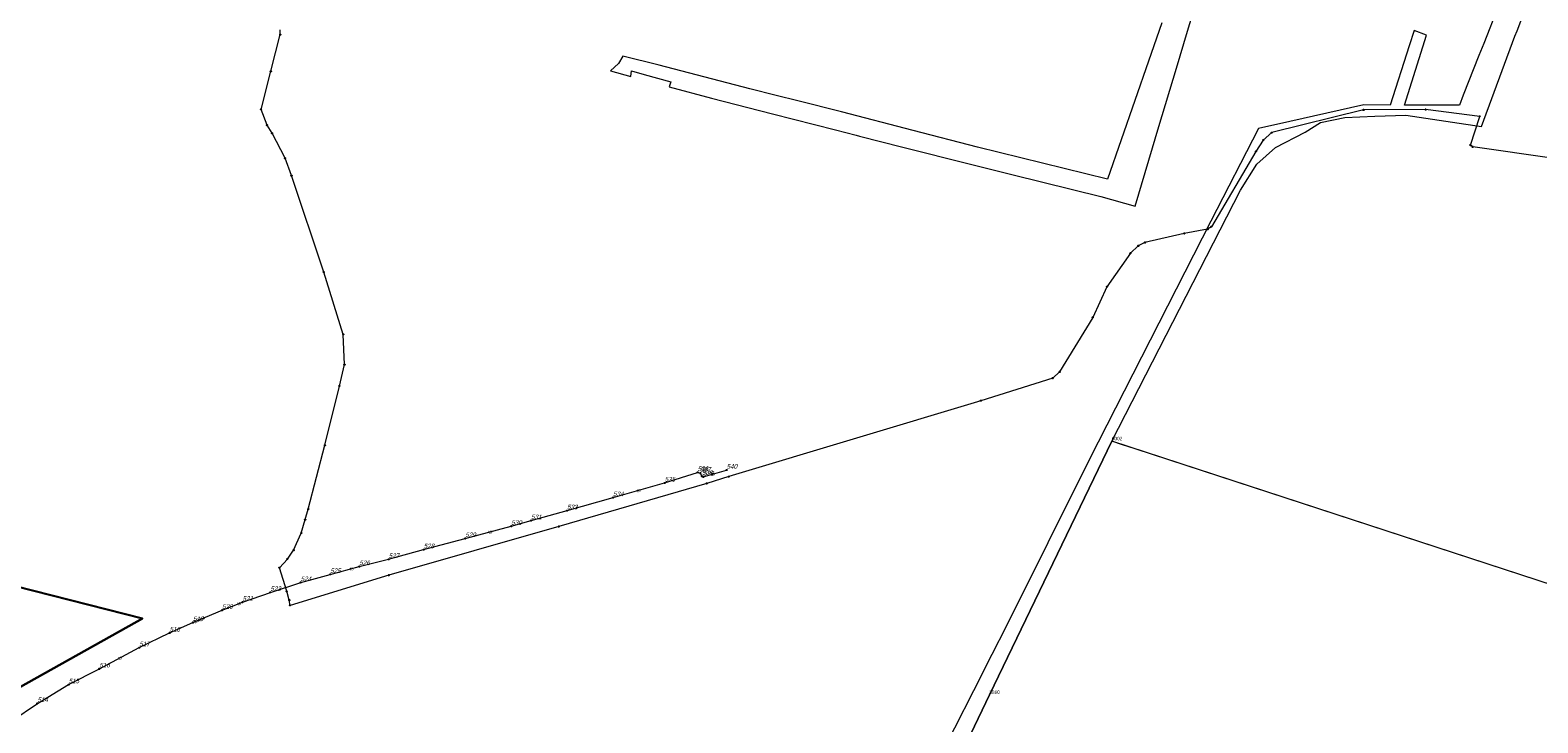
# Model space of a CAD drawing. Header units: metres. Extents: x 5548743 to 5556416, y 5707500 to 5714000.
# Tile 124 of 244: x 5552394 to 5552889, y 5711779 to 5712006. Entities that reach past the tile are written whole.
import ezdxf
from ezdxf.enums import TextEntityAlignment as Align

# ---------------------------------------------------------------- set-up
doc = ezdxf.new("R2010")
doc.units = ezdxf.units.M
doc.linetypes.add('219-1000', pattern=[0])
doc.layers.get('0').update_dxf_attribs({"color": 2, "lineweight": 5})
doc.styles.get("Standard").update_dxf_attribs({"font": 'Working1250', "width": 0.75})

# ---------------------------------------------------------------- blocks, each defined once
blk = doc.blocks.new('203')
at = {"linetype": 'Continuous', "lineweight": 0}
h = blk.add_hatch(color=0, dxfattribs=at)
edge = h.paths.add_edge_path()
edge.add_arc((0, 0), 0.09, 0, 360)
blk = doc.blocks.new('PW01')
at = {"linetype": 'Continuous', "lineweight": 13}
h = blk.add_hatch(color=0, dxfattribs=at)
edge = h.paths.add_edge_path()
edge.add_arc((0, 0), 0.18, 0, 360)
blk = doc.blocks.new('PIKIETAW1891')
at = {"color": 0}
blk.add_circle((0, 0), 0.09, dxfattribs=at)

msp = doc.modelspace()

# ---------------------------------------------------------------- linework, layer by layer
at = {"layer": '216-obręb ewidencyjny', "color": 7, "linetype": 'CONTINUOUS', "lineweight": 25, "flags": 128}
for points in [[(5552390.76, 5711790.34), (5552430.77, 5711812.79), (5552196.55, 5711872.33)], [(5552196.55, 5711872.33), (5552430.77, 5711812.79), (5552390.76, 5711790.34)]]:
    msp.add_lwpolyline(points, dxfattribs=at)
at = {"layer": '218-kontur użytku gruntowego', "color": 3, "linetype": 'CONTINUOUS', "lineweight": 18, "flags": 128}
for points in [[(5552881.71, 5712005.59), (5552888.47, 5712023.28)], [(5552773.6, 5712005.43), (5552777.09, 5712017.07)], [(5552875.49, 5712013.43), (5552870.79, 5712001.36)], [(5552765.18, 5712008.11), (5552760.85, 5711995.62)], [(5552769.95, 5711993.24), (5552773.6, 5712005.43)], [(5552847.92, 5712005.69), (5552846.3, 5712000.6)], [(5552852.02, 5712004.11), (5552847.92, 5712005.69)], [(5552881.04, 5712003.75), (5552881.71, 5712005.59)], [(5552846.3, 5712000.6), (5552840.11, 5711981.2)], [(5552844.8, 5711981.19), (5552852.02, 5712004.11)], [(5552870.79, 5712001.36), (5552869.23, 5711997.46)], [(5552870.06, 5711974.15), (5552881.04, 5712003.75)], [(5552588.34, 5711997.25), (5552586.92, 5711994.85)], [(5552600.25, 5711994.26), (5552588.34, 5711997.25)], [(5552760.85, 5711995.62), (5552747.39, 5711956.9)], [(5552869.23, 5711997.46), (5552864, 5711984.43)], [(5552586.92, 5711994.85), (5552584.3, 5711992.38)], [(5552584.3, 5711992.38), (5552591.02, 5711990.59)], [(5552591.02, 5711990.59), (5552591.16, 5711992.43)], [(5552591.16, 5711992.43), (5552595.35, 5711991.26)], [(5552595.35, 5711991.26), (5552604.14, 5711988.79)], [(5552630, 5711986.56), (5552600.25, 5711994.26)], [(5552764.21, 5711974.1), (5552769.95, 5711993.24)], [(5552604.14, 5711988.79), (5552603.59, 5711987.18)], [(5552603.59, 5711987.18), (5552617.49, 5711983.45)], [(5552638.62, 5711984.33), (5552630, 5711986.56)], [(5552617.49, 5711983.45), (5552637.48, 5711978.31)], [(5552645.75, 5711982.54), (5552638.62, 5711984.33)], [(5552660.1, 5711978.93), (5552645.75, 5711982.54)], [(5552831.49, 5711981.21), (5552807.22, 5711975.8)], [(5552840.11, 5711981.2), (5552831.49, 5711981.21)], [(5552862.81, 5711981.18), (5552844.8, 5711981.19)], [(5552864, 5711984.43), (5552862.81, 5711981.18)], [(5552637.48, 5711978.31), (5552658.13, 5711973.01)], [(5552683.65, 5711972.85), (5552660.1, 5711978.93)], [(5552807.22, 5711975.8), (5552796.87, 5711973.49)], [(5552812.18, 5711972.32), (5552817.21, 5711975.46)], [(5552817.21, 5711975.46), (5552825.22, 5711977.16)], [(5552825.22, 5711977.16), (5552835.1, 5711977.54)], [(5552835.1, 5711977.54), (5552845.2, 5711977.92)], [(5552845.2, 5711977.92), (5552860.54, 5711975.59)], [(5552860.54, 5711975.59), (5552870.06, 5711974.15)], [(5552658.13, 5711973.01), (5552664.87, 5711971.29)], [(5552664.87, 5711971.29), (5552666.03, 5711970.98)], [(5552666.03, 5711970.98), (5552680.18, 5711967.34)], [(5552704.73, 5711967.35), (5552683.65, 5711972.85)], [(5552756.49, 5711948.02), (5552764.21, 5711974.1)], [(5552796.87, 5711973.49), (5552781.3, 5711943.08)], [(5552802.43, 5711967.25), (5552812.18, 5711972.32)], [(5552680.18, 5711967.34), (5552702.42, 5711961.81)], [(5552747.39, 5711956.9), (5552704.73, 5711967.35)], [(5552796.35, 5711961.79), (5552802.43, 5711967.25)], [(5552702.42, 5711961.81), (5552716.36, 5711958.34)], [(5552790.99, 5711953.28), (5552796.35, 5711961.79)], [(5552716.36, 5711958.34), (5552745.17, 5711951.15)], [(5552745.17, 5711951.15), (5552756.49, 5711948.02)], [(5552748.79, 5711870.89), (5552790.99, 5711953.28)], [(5552781.3, 5711943.08), (5552741.49, 5711865.04)], [(5552748.79, 5711870.89), (5552708.6, 5711787.68)], [(5552708.6, 5711787.68), (5552748.79, 5711870.89)], [(5552752, 5711869.84), (5552748.79, 5711870.89)], [(5552756.45, 5711868.38), (5552752, 5711869.84)], [(5552921.79, 5711814.41), (5552756.45, 5711868.38)], [(5552741.49, 5711865.04), (5552714.07, 5711810.18)], [(5552714.07, 5711810.18), (5552709.39, 5711800.95)], [(5552709.39, 5711800.95), (5552703.36, 5711789.06)], [(5552708.6, 5711787.68), (5552674.36, 5711715.97)], [(5552674.36, 5711715.97), (5552708.6, 5711787.68)], [(5552703.36, 5711789.06), (5552690.93, 5711764.52)]]:
    msp.add_lwpolyline(points, dxfattribs=at)
at = {"layer": '219-działka ewidencyjna', "color": 7, "linetype": '219-1000', "lineweight": 18, "flags": 128}
for points in [[(5552708.6, 5711787.68), (5552748.79, 5711870.89)], [(5552921.79, 5711814.41), (5552748.79, 5711870.89)], [(5552708.6, 5711787.68), (5552674.36, 5711715.97)]]:
    msp.add_lwpolyline(points, dxfattribs=at)
at = {"layer": 'przewód telekomunikacyjny podziemny', "color": 30, "linetype": 'CONTINUOUS', "lineweight": 18, "flags": 128}
for points in [[(5552893.88, 5711963.7), (5552867.18, 5711967.45), (5552866.43, 5711968.06), (5552869.49, 5711977.48), (5552851.74, 5711979.71), (5552831.34, 5711979.6), (5552801.22, 5711972.15), (5552798.48, 5711969.72), (5552796.06, 5711965.97), (5552781.43, 5711941.28), (5552780.21, 5711940.46), (5552772.55, 5711939.07), (5552759.62, 5711936.1), (5552757.45, 5711935), (5552754.87, 5711932.58), (5552747.18, 5711921.6), (5552742.54, 5711911.53), (5552731.63, 5711893.64), (5552729.38, 5711891.62), (5552705.8, 5711884.2), (5552623.1, 5711859.29), (5552615.89, 5711857.07), (5552567.35, 5711842.9), (5552511.55, 5711826.94), (5552479.2, 5711817.07), (5552478.93, 5711818.77), (5552478.07, 5711821.68), (5552475.69, 5711829.39), (5552478.33, 5711832.26), (5552480.34, 5711835.16), (5552482.84, 5711840.79), (5552484.13, 5711845.21), (5552485.17, 5711848.65), (5552490.62, 5711869.59), (5552495.36, 5711889.01), (5552497.04, 5711896.04), (5552496.66, 5711905.97), (5552490.21, 5711926.38), (5552479.65, 5711958.04), (5552477.53, 5711963.75), (5552473.3, 5711971.95), (5552471.64, 5711974.59), (5552469.69, 5711979.77), (5552472.87, 5711992.26), (5552475.95, 5712004.31), (5552475.92, 5712005.92)], [(5552387.91, 5711779.21), (5552396.31, 5711784.89), (5552406.52, 5711791.06), (5552416.63, 5711796.25), (5552429.71, 5711803.2), (5552439.64, 5711808.02), (5552447.31, 5711811.44), (5552456.9, 5711815.46), (5552463.59, 5711818.13), (5552472.74, 5711821.32), (5552482.67, 5711824.57), (5552492.36, 5711827.23), (5552501.9, 5711829.8), (5552511.53, 5711832.17), (5552523, 5711835.34), (5552536.68, 5711839.01), (5552551.75, 5711843.03), (5552558.25, 5711844.87), (5552570.06, 5711848.13), (5552585.15, 5711852.42), (5552602.07, 5711857.22), (5552612.88, 5711860.69), (5552613.74, 5711860.46), (5552614.32, 5711859.42), (5552614.73, 5711859.22), (5552622.41, 5711861.46)]]:
    msp.add_lwpolyline(points, dxfattribs=at)

# ---------------------------------------------------------------- block references
at = {"layer": '203-punkt graniczny', "color": 7, "linetype": 'CONTINUOUS', "lineweight": 18}
for p in [(5552748.79, 5711870.89), (5552708.6, 5711787.68)]:
    msp.add_blockref('203', p, dxfattribs=at)
at = {"layer": 'Punkt roboczy BDOT GESUT K1', "color": 6, "linetype": 'CONTINUOUS', "lineweight": 18}
for p in [(5552475.95, 5712004.31), (5552472.87, 5711992.26), (5552469.69, 5711979.77), (5552831.34, 5711979.6), (5552851.74, 5711979.71), (5552869.49, 5711977.48), (5552471.64, 5711974.59), (5552473.3, 5711971.95), (5552801.22, 5711972.15), (5552796.06, 5711965.97), (5552798.48, 5711969.72), (5552866.43, 5711968.06), (5552867.18, 5711967.45), (5552477.53, 5711963.75), (5552479.65, 5711958.04), (5552781.43, 5711941.28), (5552759.62, 5711936.1), (5552772.55, 5711939.07), (5552780.21, 5711940.46), (5552754.87, 5711932.58), (5552757.45, 5711935), (5552490.21, 5711926.38), (5552747.18, 5711921.6), (5552742.54, 5711911.53), (5552496.66, 5711905.97), (5552497.04, 5711896.04), (5552729.38, 5711891.62), (5552731.63, 5711893.64), (5552495.36, 5711889.01), (5552705.8, 5711884.2), (5552490.62, 5711869.59), (5552602.07, 5711857.22), (5552612.88, 5711860.69), (5552613.74, 5711860.46), (5552614.32, 5711859.42), (5552614.73, 5711859.22), (5552615.89, 5711857.07), (5552622.41, 5711861.46), (5552623.1, 5711859.29), (5552585.15, 5711852.42), (5552485.17, 5711848.65), (5552570.06, 5711848.13), (5552484.13, 5711845.21), (5552551.75, 5711843.03), (5552558.25, 5711844.87), (5552567.35, 5711842.9), (5552482.84, 5711840.79), (5552536.68, 5711839.01), (5552478.33, 5711832.26), (5552480.34, 5711835.16), (5552511.53, 5711832.17), (5552523, 5711835.34), (5552475.69, 5711829.39), (5552492.36, 5711827.23), (5552501.9, 5711829.8), (5552511.55, 5711826.94), (5552482.67, 5711824.57), (5552463.59, 5711818.13), (5552472.74, 5711821.32), (5552478.07, 5711821.68), (5552478.93, 5711818.77), (5552479.2, 5711817.07), (5552456.9, 5711815.46), (5552439.64, 5711808.02), (5552447.31, 5711811.44), (5552447.31, 5711811.44), (5552429.71, 5711803.2), (5552416.63, 5711796.25), (5552406.52, 5711791.06), (5552396.31, 5711784.89)]:
    msp.add_blockref('PIKIETAW1891', p, dxfattribs=at)
at = {"layer": 'rzedna', "color": 30, "linetype": 'CONTINUOUS', "lineweight": 18}
msp.add_blockref('PW01', (5552447.31, 5711811.44), dxfattribs=at)

# ---------------------------------------------------------------- texts
at = {"layer": '203-punkt graniczny-Atr103', "color": 7, "width": 0.9}
for s, p in [('6002', (5552748.79, 5711870.89)), ('6002', (5552748.79, 5711870.89)), ('3860', (5552708.6, 5711787.68)), ('3860', (5552708.6, 5711787.68))]:
    msp.add_text(s, height=1.125, dxfattribs=at).set_placement(p, align=Align.BOTTOM_LEFT)
at = {"layer": 'przewód telekomunikacyjny podziemny-Atr1', "color": 30, "width": 0.9}
for rotation, p in [(16.26, (5552617.24, 5711859.95)), (15.838, (5552592.94, 5711854.63)), (14.936, (5552544.3, 5711841.04)), (15.077, (5552498.79, 5711828.96)), (21.757, (5552461.91, 5711817.46)), (27.983, (5552422.8, 5711799.53))]:
    msp.add_text('ts', height=1.125, rotation=rotation, dxfattribs=at).set_placement(p, align=Align.MIDDLE_LEFT)
at = {"layer": 'Punkt roboczy BDOT GESUT K1-Atr103', "color": 6, "oblique": 15, "width": 0.9}
for s, p in [('536', (5552612.88, 5711860.69)), ('537', (5552613.74, 5711860.46)), ('540', (5552622.41, 5711861.46)), ('535', (5552602.07, 5711857.22)), ('538', (5552614.32, 5711859.42)), ('539', (5552614.73, 5711859.22)), ('534', (5552585.15, 5711852.42)), ('531', (5552558.25, 5711844.87)), ('533', (5552570.06, 5711848.13)), ('530', (5552551.75, 5711843.03)), ('528', (5552523, 5711835.34)), ('529', (5552536.68, 5711839.01)), ('527', (5552511.53, 5711832.17)), ('525', (5552492.36, 5711827.23)), ('526', (5552501.9, 5711829.8)), ('523', (5552472.74, 5711821.32)), ('524', (5552482.67, 5711824.57)), ('520', (5552456.9, 5711815.46)), ('521', (5552463.59, 5711818.13)), ('519', (5552447.31, 5711811.44)), ('519', (5552447.31, 5711811.44)), ('518', (5552439.64, 5711808.02)), ('517', (5552429.71, 5711803.2)), ('516', (5552416.63, 5711796.25)), ('515', (5552406.52, 5711791.06)), ('514', (5552396.31, 5711784.89))]:
    msp.add_text(s, height=1.5, dxfattribs=at).set_placement(p, align=Align.BOTTOM_LEFT)
at = {"layer": 'rzedna-Atr2', "color": 30, "width": 0.9}
msp.add_text('132.4', height=1.125, rotation=22.742, dxfattribs=at).set_placement((5552447.71, 5711811.61), align=Align.MIDDLE_LEFT)

doc.saveas('drawing.dxf')
